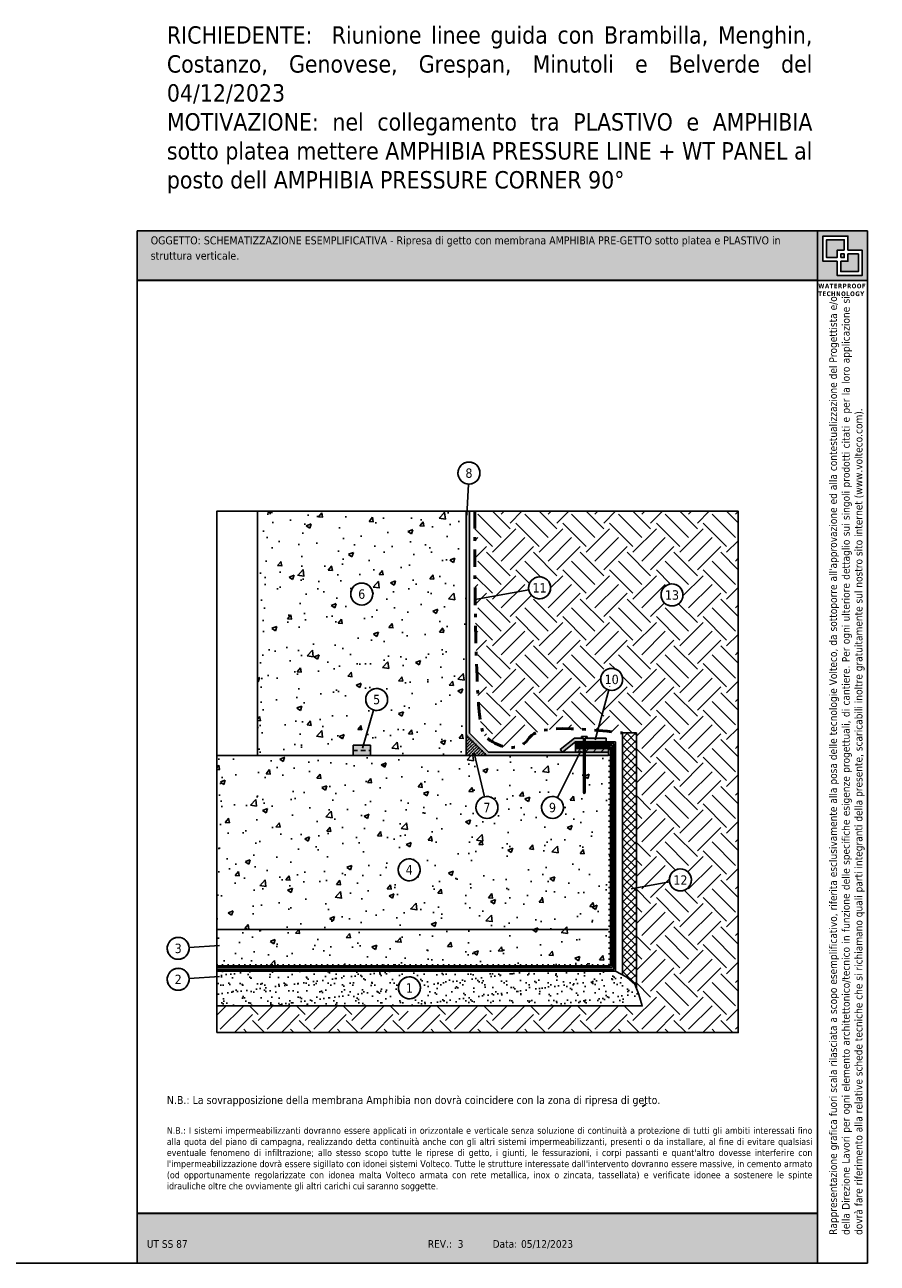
# Model space of a CAD drawing. Header units: millimetres. Extents: x 2937.8 to 3013.1, y 1626.1 to 1661.8.
# Tile 3 of 3: x 2988.6 to 3013.1, y 1626.1 to 1661.8. Entities that reach past the tile are written whole.
import ezdxf
from ezdxf.enums import TextEntityAlignment as Align

# ---------------------------------------------------------------- set-up
doc = ezdxf.new("R2010")
doc.units = ezdxf.units.MM
for name, pattern in [('CONTINUA', [0]), ('DASHDOT', [1, 0.5, -0.25, 0, -0.25]), ('TRATTEGGIATA', [19.05, 12.7, -6.35])]:
    doc.linetypes.add(name, pattern=pattern)
doc.layers.add('0.4', color=7, linetype='CONTINUA', lineweight=30)
doc.layers.add('163', color=7, linetype='CONTINUA')
doc.layers.add('contorno', color=6, linetype='Continuous', plot=False)
doc.layers.add('nascosto', color=7, linetype='Continuous', lineweight=25, plot=False)
doc.styles.add('tahoma', font='tahoma.ttf', dxfattribs={"height": 0.3})
pattern_1 = [(0, (0, 0), (0, 6.985), [5.08, -1.905]), (90, (0, 0), (-6.985, 4e-16), [5.08, -1.905])]

msp = doc.modelspace()

# ---------------------------------------------------------------- hatches: boundary and pattern name
at = {"true_color": 0xfdc300}
h = msp.add_hatch(color=40, dxfattribs=at)
h.dxf.hatch_style = 1
h.paths.add_polyline_path([(3011.396, 1655.834), (2991.827, 1655.834), (2991.827, 1654.403), (3011.396, 1654.403)])
h = msp.add_hatch()
h.set_pattern_fill('AR-CONC', color=256, scale=0.008)
h.paths.add_polyline_path([(3001.284, 1647.769), (2995.284, 1647.769), (2995.284, 1640.738), (2998.034, 1640.738), (2998.034, 1641.038), (2998.326, 1641.038), (2998.623, 1642.048, -0.332596), (2998.397, 1642.352, -0.515417), (2998.816, 1642.651, -0.319769), (2999.029, 1642.352, -0.50083), (2998.623, 1642.048), (2998.326, 1641.038), (2998.534, 1641.038), (2998.534, 1640.738), (3001.284, 1640.738)])
h.paths.add_polyline_path([(2998.6, 1645.385, -3.127259), (2998.387, 1645.684, -0.319769)], flags=16)
h.paths.add_polyline_path([(3001.539, 1640.738), (3001.284, 1640.738), (2995.284, 1640.738), (2994.112, 1640.738), (2994.112, 1634.688), (3005.434, 1634.688), (3005.434, 1640.988), (3005.384, 1640.938), (3005.384, 1640.838), (3005.384, 1640.738), (3004.709, 1640.738), (3004.709, 1639.688), (3004.684, 1639.638), (3004.659, 1639.688), (3004.659, 1640.738), (3004.514, 1640.738), (3003.911, 1639.529, -0.284389), (3004.086, 1639.246, -3.127259), (3003.873, 1639.544, -0.032431), (3003.911, 1639.529), (3004.514, 1640.738), (3001.539, 1640.738), (3001.813, 1639.554, -0.482497), (3002.201, 1639.246, -2.072553), (3001.813, 1639.554)])
h.paths.add_polyline_path([(2999.964, 1637.452, -3.127259), (2999.751, 1637.751, -0.319769)], flags=16)
h.paths.add_polyline_path([(2998.112, 1645.173), (2998.455, 1645.173), (2998.455, 1645.594), (2998.112, 1645.594)], flags=8)
h.paths.add_polyline_path([(2999.479, 1637.248), (2999.817, 1637.248), (2999.817, 1637.653), (2999.479, 1637.653)], flags=8)
at = {"linetype": 'CONTINUA', "lineweight": 15}
h = msp.add_hatch(dxfattribs=at)
h.set_pattern_fill('EARTH', color=8, scale=0.15, angle=45, style=0)
edge = h.paths.add_edge_path()
edge.add_line((3009.112, 1647.769), (3001.534, 1647.769))
edge.add_spline(control_points=[(3001.534, 1647.769), (3001.533, 1646.777), (3001.538, 1645.939), (3001.546, 1645.23)], knot_values=[0, 0, 0, 0, 0.158194, 0.158194, 0.158194, 0.158194], degree=3, periodic=0)
edge.add_line((3001.546, 1645.23), (3003.088, 1645.509))
edge.add_arc((3003.399, 1645.565), 0.316, 70.9306, 190.2554, ccw=False)
edge.add_arc((3003.399, 1645.565), 0.316, 0, 70.9306, ccw=False)
edge.add_arc((3003.399, 1645.565), 0.316, -169.7446, 0, ccw=False)
edge.add_line((3003.088, 1645.509), (3001.546, 1645.23))
edge.add_spline(control_points=[(3001.546, 1645.23), (3001.589, 1641.457), (3001.923, 1641.202), (3002.392, 1640.918), (3003.108, 1641.014), (3003.245, 1641.63), (3005.072, 1641.465)], knot_values=[0.158194, 0.158194, 0.158194, 0.158194, 1, 2, 3, 3.895765, 3.895765, 3.895765, 3.895765], degree=3, periodic=0)
edge.add_line((3005.072, 1641.465), (3005.389, 1642.625))
edge.add_arc((3005.472, 1642.93), 0.316, 70.9306, 254.7173, ccw=False)
edge.add_arc((3005.472, 1642.93), 0.316, 0, 70.9306, ccw=False)
edge.add_arc((3005.472, 1642.93), 0.316, -105.2827, 0, ccw=False)
edge.add_line((3005.389, 1642.625), (3005.072, 1641.465))
edge.add_spline(control_points=[(3005.072, 1641.465), (3005.284, 1641.445), (3005.521, 1641.42), (3005.784, 1641.388)], knot_values=[3.895765, 3.895765, 3.895765, 3.895765, 4, 4, 4, 4], degree=3, periodic=0)
edge.add_line((3005.784, 1641.388), (3006.184, 1641.388))
edge.add_line((3006.184, 1641.388), (3006.184, 1636.932))
edge.add_line((3006.184, 1636.932), (3007.138, 1637.105))
edge.add_arc((3007.449, 1637.161), 0.316, 70.9306, 190.2554, ccw=False)
edge.add_arc((3007.449, 1637.161), 0.316, 0, 70.9306, ccw=False)
edge.add_arc((3007.449, 1637.161), 0.316, -169.7446, 0, ccw=False)
edge.add_line((3007.138, 1637.105), (3006.184, 1636.932))
edge.add_line((3006.184, 1636.932), (3006.184, 1634.036))
edge.add_line((3006.184, 1634.036), (3006.249, 1633.868))
edge.add_line((3006.249, 1633.868), (3006.353, 1633.538))
edge.add_line((3006.353, 1633.538), (2999.918, 1633.538))
edge.add_arc((2999.648, 1633.701), 0.316, 211.1874, 328.8126, ccw=False)
edge.add_line((2999.377, 1633.538), (2994.112, 1633.538))
edge.add_line((2994.112, 1633.538), (2994.112, 1632.769))
edge.add_line((2994.112, 1632.769), (3009.112, 1632.769))
edge.add_line((3009.112, 1632.769), (3009.112, 1647.769))
h.paths.add_polyline_path([(3007.524, 1645.36, -1), (3006.891, 1645.36, -1)], flags=16)
h.paths.add_polyline_path([(3006.934, 1645.147), (3007.481, 1645.147), (3007.481, 1645.569), (3006.934, 1645.569)], flags=24)
h = msp.add_hatch(color=146)
h.dxf.hatch_style = 1
h.paths.add_polyline_path([(3001.384, 1647.769), (3001.284, 1647.769), (3001.284, 1641.338), (3001.884, 1640.738), (3004.514, 1640.738), (3004.564, 1640.838), (3001.925, 1640.838), (3001.384, 1641.379)])
h.paths.add_polyline_path([(3005.384, 1640.838), (3004.709, 1640.838), (3004.709, 1640.738), (3005.384, 1640.738)])
h.paths.add_polyline_path([(3004.659, 1640.838), (3004.564, 1640.838), (3004.514, 1640.738), (3004.659, 1640.738)])
h = msp.add_hatch(color=4)
h.dxf.hatch_style = 1
h.paths.add_polyline_path([(3005.584, 1641.138), (3004.709, 1641.138), (3004.709, 1641.088), (3005.534, 1641.088), (3005.534, 1634.588), (2994.112, 1634.588), (2994.112, 1634.538), (3005.584, 1634.538)])
h.paths.add_polyline_path([(3005.484, 1641.038), (3004.709, 1641.038), (3004.709, 1640.988), (3005.434, 1640.988), (3005.434, 1634.688), (2994.112, 1634.688), (2994.112, 1634.638), (3005.484, 1634.638)], flags=17)
h.paths.add_polyline_path([(3004.659, 1641.138), (3004.434, 1641.138), (3004.434, 1641.088), (3004.659, 1641.088)], flags=17)
h.paths.add_polyline_path([(3004.659, 1641.038), (3004.434, 1641.038), (3004.434, 1640.988), (3004.659, 1640.988)], flags=16)
h.paths.add_polyline_path([(3004.659, 1640.938), (3004.434, 1640.938), (3004.434, 1640.838), (3004.659, 1640.838)], flags=16)
h.paths.add_polyline_path([(3005.384, 1640.938), (3004.709, 1640.938), (3004.709, 1640.838), (3005.384, 1640.838)], flags=16)
h = msp.add_hatch(color=253)
h.dxf.hatch_style = 1
h.paths.add_polyline_path([(3001.284, 1641.338), (3001.284, 1640.738), (3001.884, 1640.738)])
h = msp.add_hatch()
h.set_pattern_fill('ANSI36', color=256, scale=0.02)
h.set_pattern_definition([(45, (-1404.7647, -927.28776), (0.03367596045, 0.1234785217), [0.15875, -0.03175, 0, -0.03175])])
h.paths.add_polyline_path([(3001.284, 1641.338), (3001.284, 1640.738), (3001.884, 1640.738)])
h = msp.add_hatch()
h.set_pattern_fill('ANGLE', color=1)
h.set_pattern_definition(pattern_1)
h.paths.add_polyline_path([(3003.976, 1641.388), (3003.584, 1641.388), (3003.584, 1641.238), (3003.976, 1641.238)])
h.paths.add_polyline_path([(3004.026, 1641.388), (3004.026, 1641.238), (3005.584, 1641.238), (3005.584, 1640.238), (3005.734, 1640.238), (3005.734, 1641.388)])
h = msp.add_hatch(color=1)
h.dxf.hatch_style = 1
h.paths.add_polyline_path([(3004.659, 1641.238), (3004.399, 1641.238), (3003.993, 1640.916), (3004.055, 1640.838), (3004.434, 1641.138), (3004.659, 1641.138)])
h.paths.add_polyline_path([(3004.709, 1641.238), (3004.709, 1641.138), (3005.313, 1641.138), (3005.313, 1641.238)])
h = msp.add_hatch()
h.set_pattern_fill('ANSI37', color=256, scale=0.05, angle=90)
h.paths.add_polyline_path([(3006.184, 1641.388), (3005.784, 1641.388), (3005.784, 1634.427), (3005.905, 1634.36), (3006.134, 1634.163), (3006.184, 1634.036)])
at = {"true_color": 0xf8d731}
h = msp.add_hatch(dxfattribs=at)
h.set_pattern_fill('ANGLE', color=40)
h.set_pattern_definition(pattern_1)
h.paths.add_polyline_path([(2998.034, 1641.038), (2998.034, 1640.888), (2998.534, 1640.888), (2998.534, 1641.038)])
h.paths.add_polyline_path([(2998.534, 1640.888), (2998.034, 1640.888), (2998.034, 1640.738), (2998.534, 1640.738)])
h = msp.add_hatch(color=40, dxfattribs=at)
h.dxf.hatch_style = 1
h.paths.add_polyline_path([(2998.034, 1641.038), (2998.034, 1640.888), (2998.534, 1640.888), (2998.534, 1641.038)])
h.paths.add_polyline_path([(2998.534, 1640.888), (2998.034, 1640.888), (2998.034, 1640.738), (2998.534, 1640.738)])
h = msp.add_hatch()
h.set_pattern_fill('LINE', color=256, scale=0.05, angle=90)
h.set_pattern_definition([(90, (259.20724, -259.3633), (-0.15875, 1e-17), [])])
h.paths.add_polyline_path([(3004.659, 1640.988), (3004.434, 1640.988), (3004.434, 1640.938), (3004.659, 1640.938)])
h.paths.add_polyline_path([(3005.384, 1640.938), (3005.434, 1640.988), (3004.709, 1640.988), (3004.709, 1640.938)])
h = msp.add_hatch()
h.set_pattern_fill('ANSI31', color=256, scale=0.05)
h.paths.add_polyline_path([(3004.659, 1640.838), (3004.659, 1640.938), (3004.434, 1640.938), (3004.434, 1640.838)])
h.paths.add_polyline_path([(3005.384, 1640.838), (3005.384, 1640.938), (3004.709, 1640.938), (3004.709, 1640.838)])
h = msp.add_hatch()
h.set_pattern_fill('LINE', color=256, scale=0.05)
h.set_pattern_definition([(0, (-1938.08089, -566.66697), (0, 0.15875), [])])
h.paths.add_polyline_path([(3005.434, 1640.988), (3005.384, 1640.938), (3005.384, 1634.738), (3005.434, 1634.688)])
h = msp.add_hatch()
h.set_pattern_fill('LINE', color=256, scale=0.05, angle=90)
h.set_pattern_definition([(90, (-1938.08089, -566.66697), (-0.15875, 1e-17), [])])
h.paths.add_polyline_path([(3005.384, 1634.738), (2994.112, 1634.738), (2994.112, 1634.688), (3005.434, 1634.688)])
h = msp.add_hatch()
h.set_pattern_fill('AR-SAND', color=256, scale=0.008)
h.set_pattern_definition([(37.5, (-1060.00137, -926.98776), (-0.01280025, 0.39153059), [0, -0.308864, 0, -0.34544, 0, -0.3302]), (7.5, (-1060.00137, -926.98776), (0.359618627, 0.57346008), [0, -0.166624, 0, -0.278384, 0, -0.10668]), (327.5, (-1060.2513, -926.98776), (0.632793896, 0.001149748), [0, -0.1016, 0, -0.36576, 0, -0.47752]), (317.5, (-1060.2513, -926.98776), (0.61084516, 0.17834346), [0, -0.0508, 0, -0.239776, 0, -0.27432])])
h.paths.add_polyline_path([(3006.134, 1634.163), (3005.905, 1634.36), (3005.584, 1634.538), (2994.112, 1634.538), (2994.112, 1633.538), (3006.353, 1633.538), (3006.249, 1633.868)])
h.paths.add_polyline_path([(2999.751, 1634.3, -0.319769), (2999.964, 1634.001, -3.127259)], flags=16)
h.paths.add_polyline_path([(2999.479, 1633.797), (2999.817, 1633.797), (2999.817, 1634.203), (2999.479, 1634.203)], flags=8)
at = {"true_color": 0xfdc300}
h = msp.add_hatch(color=40, dxfattribs=at)
h.dxf.hatch_style = 1
h.paths.add_polyline_path([(3011.396, 1627.564), (2991.827, 1627.564), (2991.827, 1626.134), (3011.396, 1626.134)])
at = {"layer": '0.4'}
h = msp.add_hatch(color=252, dxfattribs=at)
h.dxf.hatch_style = 1
h.paths.add_polyline_path([(3012.827, 1655.834), (3011.396, 1655.834), (3011.396, 1654.403), (3012.827, 1654.403)])
h.paths.add_polyline_path([(3011.546, 1655.683), (3012.269, 1655.683), (3012.269, 1655.278), (3012.678, 1655.278), (3012.678, 1654.554), (3011.954, 1654.554), (3011.954, 1654.959), (3011.546, 1654.959)], flags=16)
h.paths.add_polyline_path([(3011.653, 1655.576), (3012.163, 1655.576), (3012.163, 1655.278), (3011.954, 1655.278), (3011.954, 1655.066), (3011.653, 1655.066)], flags=0)
h.paths.add_polyline_path([(3012.061, 1655.171), (3012.163, 1655.171), (3012.163, 1655.066), (3012.061, 1655.066)], flags=0)
h.paths.add_polyline_path([(3012.061, 1654.959), (3012.269, 1654.959), (3012.269, 1655.171), (3012.571, 1655.171), (3012.571, 1654.661), (3012.061, 1654.661)], flags=0)
h.paths.add_polyline_path([(3012.163, 1655.576), (3011.653, 1655.576), (3011.653, 1655.066), (3011.954, 1655.066), (3011.954, 1655.278), (3012.163, 1655.278)], flags=0)
h.paths.add_polyline_path([(3012.163, 1655.171), (3012.061, 1655.171), (3012.061, 1655.066), (3012.163, 1655.066)], flags=0)
h.paths.add_polyline_path([(3012.571, 1655.171), (3012.269, 1655.171), (3012.269, 1654.959), (3012.061, 1654.959), (3012.061, 1654.661), (3012.571, 1654.661)], flags=0)
h = msp.add_hatch(color=252, dxfattribs=at)
h.dxf.hatch_style = 1
h.paths.add_polyline_path([(3012.163, 1655.576), (3011.653, 1655.576), (3011.653, 1655.066), (3011.954, 1655.066), (3011.954, 1655.278), (3012.163, 1655.278)])
h.paths.add_polyline_path([(3012.163, 1655.171), (3012.061, 1655.171), (3012.061, 1655.066), (3012.163, 1655.066)], flags=17)
h.paths.add_polyline_path([(3012.571, 1655.171), (3012.269, 1655.171), (3012.269, 1654.959), (3012.061, 1654.959), (3012.061, 1654.661), (3012.571, 1654.661)])

# ---------------------------------------------------------------- linework, layer by layer
for p, q in [((3001.351, 1648.55), (3001.305, 1647.65)), ((2995.284, 1640.738), (2995.284, 1647.769)), ((3001.284, 1640.738), (3001.284, 1647.769)), ((3001.384, 1641.379), (3001.384, 1647.769)), ((3003.088, 1645.509), (3001.546, 1645.23)), ((3005.389, 1642.625), (3004.997, 1641.193)), ((2998.623, 1642.048), (2998.301, 1640.955)), ((3001.884, 1640.738), (3001.284, 1641.338)), ((3001.925, 1640.838), (3001.384, 1641.379)), ((3004.399, 1641.238), (3003.993, 1640.916)), ((3004.434, 1641.138), (3004.055, 1640.838)), ((3004.399, 1641.238), (3004.659, 1641.238)), ((3004.434, 1641.138), (3004.659, 1641.138)), ((3004.434, 1641.138), (3004.434, 1640.938)), ((3004.659, 1641.088), (3004.434, 1641.088)), ((3004.434, 1641.088), (3004.659, 1641.088)), ((3004.766, 1641.288), (3004.603, 1641.288)), ((3004.603, 1641.238), (3004.603, 1641.288)), ((3004.659, 1639.688), (3004.659, 1641.238)), ((3004.709, 1641.238), (3004.709, 1639.688)), ((3004.709, 1641.238), (3005.313, 1641.238)), ((3004.709, 1641.138), (3005.584, 1641.138)), ((3005.534, 1641.088), (3004.709, 1641.088)), ((3004.709, 1641.088), (3005.122, 1641.088)), ((3004.766, 1641.238), (3004.766, 1641.288)), ((3005.313, 1641.138), (3005.313, 1641.238)), ((3005.534, 1634.588), (3005.534, 1641.088)), ((3005.584, 1634.538), (3005.584, 1641.138)), ((3005.784, 1634.427), (3005.784, 1641.388)), ((3005.784, 1641.388), (3006.184, 1641.388)), ((3006.184, 1634.036), (3006.184, 1641.388)), ((2995.284, 1640.738), (2994.112, 1640.738)), ((2995.284, 1640.738), (3001.284, 1640.738)), ((2998.534, 1641.038), (2998.034, 1641.038)), ((2998.034, 1641.038), (2998.034, 1640.738)), ((2998.534, 1640.738), (2998.534, 1641.038)), ((3004.659, 1640.738), (3001.284, 1640.738)), ((3001.813, 1639.554), (3001.522, 1640.81)), ((3004.659, 1640.838), (3001.925, 1640.838)), ((3003.911, 1639.529), (3004.581, 1640.872)), ((3004.055, 1640.838), (3003.993, 1640.916)), ((3004.659, 1641.038), (3004.434, 1641.038)), ((3004.659, 1640.988), (3004.434, 1640.988)), ((3004.659, 1640.938), (3004.434, 1640.938)), ((3004.434, 1640.938), (3004.434, 1640.838)), ((3005.484, 1641.038), (3004.709, 1641.038)), ((3005.434, 1640.988), (3004.709, 1640.988)), ((3005.384, 1640.938), (3004.709, 1640.938)), ((3004.709, 1640.838), (3005.384, 1640.838)), ((3004.709, 1640.738), (3005.384, 1640.738)), ((3005.384, 1640.938), (3005.434, 1640.988)), ((3005.384, 1640.838), (3005.384, 1640.938)), ((3005.384, 1640.838), (3005.384, 1640.738)), ((3005.434, 1634.688), (3005.434, 1640.988)), ((3005.484, 1634.638), (3005.484, 1641.038)), ((3004.684, 1639.638), (3004.659, 1639.688)), ((3004.684, 1639.638), (3004.709, 1639.688)), ((3007.138, 1637.105), (3006.03, 1636.904)), ((2994.112, 1635.738), (3005.384, 1635.738)), ((2993.321, 1635.215), (2994.196, 1635.275)), ((2994.112, 1634.688), (3005.434, 1634.688)), ((3005.434, 1634.688), (3005.384, 1634.738)), ((2993.321, 1634.324), (2994.196, 1634.385)), ((2994.112, 1634.638), (3005.484, 1634.638)), ((2994.112, 1634.588), (3005.534, 1634.588)), ((2994.112, 1634.538), (3005.584, 1634.538)), ((2985.827, 1626.134), (2991.827, 1626.134))]:
    msp.add_line(p, q)
at = {"linetype": 'TRATTEGGIATA', "ltscale": 0.01}
msp.add_line((2998.034, 1640.888), (2998.534, 1640.888), dxfattribs=at)
at = {"color": 7, "linetype": 'CONTINUA'}
msp.add_line((3006.451, 1630.697), (3006.345, 1630.642), dxfattribs=at)
msp.add_lwpolyline([(3005.584, 1634.538), (3005.905, 1634.36), (3006.134, 1634.163), (3006.249, 1633.868), (3006.353, 1633.538), (2994.112, 1633.538)])
for centre in [(3001.367, 1648.866), (2998.284, 1645.385), (3003.399, 1645.565), (3007.207, 1645.36), (3005.472, 1642.93), (2998.713, 1642.352), (3001.884, 1639.246), (3003.77, 1639.246), (2999.648, 1637.452), (3007.449, 1637.161), (2993.005, 1635.193), (2993.005, 1634.302), (2999.655, 1634.056)]:
    msp.add_circle(centre, 0.316)
at = {"linetype": 'DASHDOT', "lineweight": 50}
msp.add_open_spline([(3001.534, 1647.769), (3001.532, 1641.501), (3001.897, 1641.218), (3002.392, 1640.918), (3003.133, 1641.017), (3003.259, 1641.699), (3005.784, 1641.388)], degree=3, dxfattribs=at)
at = {"layer": '163', "color": 7}
for centre in [(3001.367, 1648.866), (2998.284, 1645.385), (3003.399, 1645.565), (3007.207, 1645.36), (3005.472, 1642.93), (2998.713, 1642.352), (3001.884, 1639.246), (3003.77, 1639.246), (2999.648, 1637.452), (3007.449, 1637.161), (2993.005, 1635.193), (2993.005, 1634.302), (2999.655, 1634.056)]:
    msp.add_arc(centre, 0.316, 70.9306, 70.3025, dxfattribs=at)
at = {"layer": 'contorno', "color": 3}
for p, q in [((2991.827, 1655.834), (2991.827, 1626.134)), ((3012.827, 1655.834), (2991.827, 1655.834)), ((3012.827, 1626.134), (3012.827, 1655.834)), ((3011.396, 1654.403), (3011.396, 1626.134)), ((2991.827, 1626.134), (3012.827, 1626.134))]:
    msp.add_line(p, q, dxfattribs=at)
for points in [[(3011.396, 1655.834), (3012.827, 1655.834), (3012.827, 1654.403), (3011.396, 1654.403)], [(2994.112, 1632.769), (3009.112, 1632.769), (3009.112, 1647.769), (2994.112, 1647.769)], [(2994.112, 1632.769), (3009.112, 1632.769), (3009.112, 1647.769), (2994.112, 1647.769)]]:
    msp.add_lwpolyline(points, close=True, dxfattribs=at)
at = {"layer": 'contorno', "color": 3, "linetype": 'CONTINUA'}
for points in [[(3012.269, 1655.278), (3012.678, 1655.278), (3012.678, 1654.554), (3011.954, 1654.554), (3011.954, 1654.959), (3011.546, 1654.959), (3011.546, 1655.683), (3012.269, 1655.683)], [(3012.163, 1655.278), (3012.163, 1655.576), (3011.653, 1655.576), (3011.653, 1655.066), (3011.954, 1655.066), (3011.954, 1655.278)], [(3012.061, 1655.066), (3012.061, 1655.171), (3012.163, 1655.171), (3012.163, 1655.066)], [(3012.061, 1654.959), (3012.269, 1654.959), (3012.269, 1655.171), (3012.571, 1655.171), (3012.571, 1654.661), (3012.061, 1654.661)]]:
    msp.add_lwpolyline(points, close=True, dxfattribs=at)
at = {"layer": 'nascosto', "color": 3, "linetype": 'CONTINUA', "lineweight": 30}
for p, q in [((3011.396, 1654.403), (2991.827, 1654.403)), ((3011.396, 1627.564), (2991.827, 1627.564))]:
    msp.add_line(p, q, dxfattribs=at)

# ---------------------------------------------------------------- texts
at = {"style": 'tahoma'}
for s, p in [('05/12/2023', (3002.866, 1626.798)), ('UT SS 87', (2992.104, 1626.798)), ('REV.:', (3000.185, 1626.798)), (' 3', (3000.961, 1626.798)), ('Data:', (3002.048, 1626.798))]:
    msp.add_text(s, height=0.22, rotation=0.0017, dxfattribs=at).set_placement(p, align=Align.TOP_LEFT)
at = {"attachment_point": 1, "style": 'tahoma'}
for s, insert, char_height, width in [('\\pxqj;{\\C1;RICHIEDENTE:}  Riunione linee guida con Brambilla, Menghin, Costanzo, Genovese, Grespan, Minutoli e Belverde del 04/12/2023{\\C1;\\PMOTIVAZIONE:} nel collegamento tra PLASTIVO e AMPHIBIA sotto platea mettere AMPHIBIA PRESSURE LINE + WT PANEL al posto dell AMPHIBIA PRESSURE CORNER 90°', (2992.679, 1661.72), 0.5, 18.51096), ('\\pxa0.83333,sm1.15;OGGETTO: SCHEMATIZZAZIONE ESEMPLIFICATIVA - Ripresa di getto con membrana AMPHIBIA PRE-GETTO sotto platea e PLASTIVO in struttura verticale.', (2992.214, 1655.675), 0.23, 19.02062), ("\\pxqj;{\\H0.83333x;N.B.: I sistemi impermeabilizzanti dovranno essere applicati in orizzontale e verticale senza soluzione di continuità a protezione di tutti gli ambiti interessati fino alla quota del piano di campagna, realizzando detta continuità anche con gli altri sistemi impermeabilizzanti, presenti o da installare, al fine di evitare qualsiasi eventuale fenomeno di infiltrazione; allo stesso scopo tutte le riprese di getto, i giunti, le fessurazioni, i corpi passanti e quant'altro dovesse interferire con l'impermeabilizzazione dovrà essere sigillato con idonei sistemi Volteco. Tutte le strutture interessate dall'intervento dovranno essere massive, in cemento armato (od opportunamente regolarizzate con idonea malta Volteco armata con rete metallica, inox o zincata, tassellata) e verificate idonee a sostenere le spinte idrauliche oltre che ovviamente gli altri carichi cui saranno soggette.}", (2992.679, 1630.048), 0.23, 18.51096)]:
    msp.add_mtext(s, dxfattribs=dict(at, insert=insert, char_height=char_height, width=width))
at = {"color": 252, "insert": (3011.415, 1654.314), "char_height": 0.13409, "attachment_point": 1, "style": 'tahoma'}
msp.add_mtext_dynamic_manual_height_columns('{\\fTahoma|b1|i0|c0|p34;\\T1.1;WATERPROOF TECHNOLOGY}', width=1.63687, gutter_width=12.5, heights=[0], dxfattribs=at)
at = {"insert": (3011.731, 1626.948), "char_height": 0.22, "attachment_point": 1, "rotation": 90, "style": 'tahoma'}
msp.add_mtext_dynamic_manual_height_columns("\\pxqj;Rappresentazione grafica fuori scala rilasciata a scopo esemplificativo, riferita esclusivamente alla posa delle tecnologie Volteco, da sottoporre all'approvazione ed alla contestualizzazione del Progettista e/o della Direzione Lavori per ogni elemento architettonico/tecnico in funzione delle specifiche esigenze progettuali, di cantiere. Per ogni ulteriore dettaglio sui singoli prodotti citati e per la loro applicazione si dovrà fare riferimento alla relative schede tecniche che si richiamano quali parti integranti della presente, scaricabili inoltre gratuitamente sul nostro sito internet (www.volteco.com).", width=26.9233, gutter_width=0, heights=[3.545], dxfattribs=at)
at = {"color": 1, "insert": (2992.679, 1630.944), "char_height": 0.23, "width": 18.51096, "attachment_point": 1, "style": 'tahoma'}
msp.add_mtext('\\pxqj;{\\C256;N.B.: La sovrapposizione della membrana Amphibia non dovrà coincidere con la zona di ripresa di getto.}', dxfattribs=at)
at = {"layer": '163', "color": 7, "style": 'tahoma'}
for s, p in [('8', (3001.367, 1648.864)), ('11', (3003.399, 1645.564)), ('6', (2998.284, 1645.384)), ('13', (3007.207, 1645.358)), ('10', (3005.472, 1642.929)), ('5', (2998.713, 1642.35)), ('7', (3001.884, 1639.244)), ('9', (3003.77, 1639.244)), ('4', (2999.648, 1637.451)), ('12', (3007.449, 1637.16)), ('3', (2993.005, 1635.191)), ('2', (2993.005, 1634.301)), ('1', (2999.655, 1634.054))]:
    msp.add_text(s, height=0.27, dxfattribs=at).set_placement(p, align=Align.MIDDLE)

doc.saveas('drawing.dxf')
